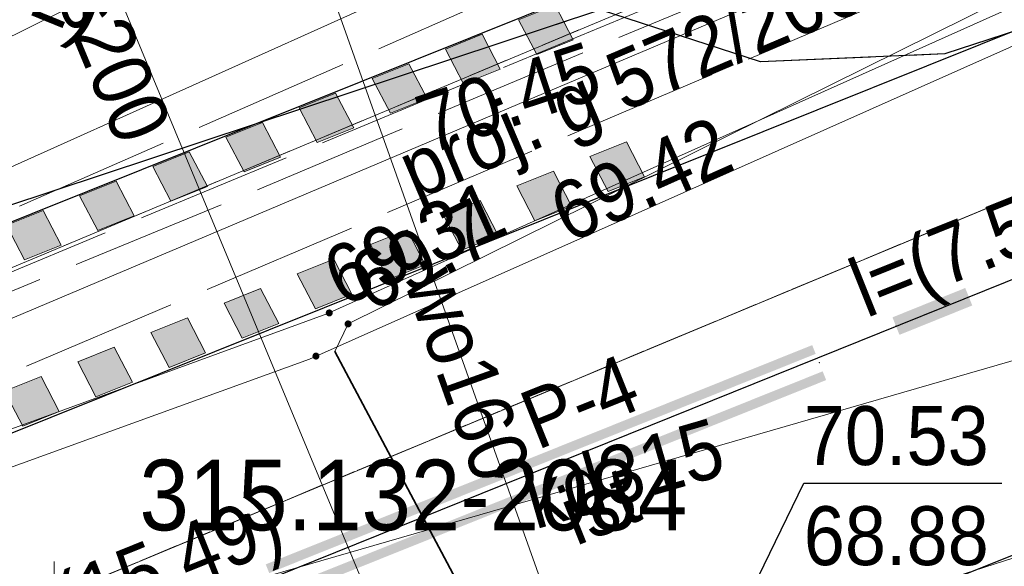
# Model space of a CAD drawing. Header units: feet. Extents: x 6524992 to 6539952, y 6047571 to 6067901.
# Tile 23 of 53: x 6531709 to 6531721, y 6048670 to 6048677. Entities that reach past the tile are written whole.
import ezdxf
from ezdxf.enums import TextEntityAlignment as Align

# ---------------------------------------------------------------- set-up
doc = ezdxf.new("R2010")
doc.units = ezdxf.units.FT
doc.header["$MEASUREMENT"] = 0
for name, pattern in [('1.5_0.5', [2, 1.5, -0.5]), ('218-500', [1, 0.5, -0.5]), ('219-500', [0]), ('mz1.0_0.5', [1.5, 1, -0.5]), ('mz2.0_0.5', [2.5, 2, -0.5])]:
    doc.linetypes.add(name, pattern=pattern)
doc.layers.get('0').update_dxf_attribs({"linetype": 'CONTINUOUS', "lineweight": 18})
for name, color, linetype, transparency in [('131-Punkt osnowy pomiarowej', 7, 'CONTINUOUS', 0.5), ('131-Punkt osnowy pomiarowej-Atr103', 7, 'CONTINUOUS', 0.5), ('218-Granica użytku', 7, 'CONTINUOUS', 0.5), ('219-Linia granicy', 7, 'CONTINUOUS', 0.5), ('jezdnia (powierzchnia)', 7, 'CONTINUOUS', 0.5), ('krawężnik (linia)', 7, 'CONTINUOUS', 0.5), ('przewód ciepłowniczy (linia)', 7, 'CONTINUOUS', 0.5), ('przewód elektroenergetyczny (linia)', 7, 'CONTINUOUS', 0.5), ('przewód gazowy - projektowany lub w budowie (linia) - ob. projektowany', 7, 'CONTINUOUS', 0.5), ('przewód gazowy - projektowany lub w budowie (linia) - ob. projektowany-Atr1', 7, 'CONTINUOUS', 0.5), ('przewód kanalizacyjny (linia)', 7, 'CONTINUOUS', 0.5), ('przewód kanalizacyjny (linia)-Atr1', 7, 'CONTINUOUS', 0.5), ('przewód telekomunikacyjny (linia)', 7, 'CONTINUOUS', 0.5), ('przewód telekomunikacyjny - projektowany lub w budowie (linia) - ob. projektowany', 7, 'CONTINUOUS', 0.5), ('przewód wodociągowy (linia)', 7, 'CONTINUOUS', 0.5), ('przewód wodociągowy (linia)-Atr1', 7, 'CONTINUOUS', 0.5), ('punkt o określonej wysokości (sieć ciepłownicza)', 7, 'CONTINUOUS', 0.5), ('punkt o określonej wysokości (sieć ciepłownicza)-Atr2', 7, 'CONTINUOUS', 0.5), ('punkt o określonej wysokości (sieć telekomunikacyjna)', 7, 'CONTINUOUS', 0.5), ('punkt o określonej wysokości (sieć telekomunikacyjna)-Atr2', 7, 'CONTINUOUS', 0.5), ('punkt o określonej wysokości (sieć wodociągowa)-Atr2', 7, 'CONTINUOUS', 0.5), ('punkt o określonej wysokości (sieć wodociągowa)-Atr3', 7, 'CONTINUOUS', 0.5), ('punkt wysokościowy sztuczny-Atr2', 7, 'CONTINUOUS', 0.5), ('rura ochronna - przewód telekomunikacyjny (linia)', 7, 'CONTINUOUS', 0.5), ('ścieżka (powierzchnia)', 7, 'CONTINUOUS', 0.5)]:
    doc.layers.add(name, color=color, linetype=linetype, transparency=transparency)
doc.layers.add('_Robocza', color=1, linetype='CONTINUOUS', lineweight=30, plot=False)
for name, color, linetype, lineweight in [('gaPoziome', 7, 'CONTINUOUS', 13), ('zzz.gaHSDlugosc', 7, 'CONTINUOUS', 30), ('zzz.gaHSDodTekst', 7, 'CONTINUOUS', 30), ('zzz.gaHSDomyslna', 7, 'CONTINUOUS', 30), ('zzz.gaHSKilometraz', 7, 'CONTINUOUS', 30), ('zzz.gaHSNazwa', 7, 'CONTINUOUS', 30), ('zzz.gaHSOpis', 7, 'CONTINUOUS', 30), ('zzz.gaHSStan', 7, 'CONTINUOUS', 30), ('zzz.gaHSTrasa', 7, 'CONTINUOUS', 30)]:
    doc.layers.add(name, color=color, linetype=linetype, lineweight=lineweight)
doc.styles.add('GA4-HS-TEXT', font='arial.ttf', dxfattribs={"width": 0.9})
doc.styles.get("Standard").update_dxf_attribs({"font": 'arial.ttf'})

# ---------------------------------------------------------------- blocks, each defined once
blk = doc.blocks.new('PW01')
at = {"linetype": 'Continuous', "lineweight": 13}
h = blk.add_hatch(color=0, dxfattribs=at)
edge = h.paths.add_edge_path()
edge.add_arc((0, 0), 0.045, 0, 360)
blk = doc.blocks.new('131')
at = {"color": 0, "linetype": 'Continuous', "lineweight": 13}
blk.add_line((0, 0.375), (0, 0.875), dxfattribs=at)
blk.add_circle((0, 0), 0.375, dxfattribs=at)
blk = doc.blocks.new('*U117')
at = {"layer": 'zzz.gaHSDomyslna'}
for points in [[(14.053, 5.454), (14.28, 5.009), (14.748, 5.19), (14.522, 5.636)], [(13.117, 5.091), (13.343, 4.645), (13.811, 4.827), (13.585, 5.273)], [(12.18, 4.727), (12.406, 4.281), (12.875, 4.463), (12.648, 4.909)], [(11.243, 4.363), (11.469, 3.918), (11.938, 4.099), (11.711, 4.545)], [(10.306, 4), (10.532, 3.554), (11.001, 3.736), (10.774, 4.182)], [(9.369, 3.636), (9.595, 3.19), (10.064, 3.372), (9.837, 3.818)], [(15.639, 3.437), (15.412, 3.883), (14.944, 3.701), (15.17, 3.255)], [(14.702, 3.073), (14.476, 3.519), (14.007, 3.337), (14.234, 2.891)], [(8.432, 3.273), (8.658, 2.827), (9.127, 3.009), (8.901, 3.454)], [(13.765, 2.71), (13.539, 3.155), (13.07, 2.974), (13.297, 2.528)], [(7.495, 2.909), (7.722, 2.463), (8.19, 2.645), (7.964, 3.091)], [(12.828, 2.346), (12.602, 2.792), (12.133, 2.61), (12.36, 2.164)], [(11.891, 1.982), (11.665, 2.428), (11.196, 2.246), (11.423, 1.8)], [(10.954, 1.619), (10.728, 2.064), (10.26, 1.883), (10.486, 1.437)], [(10.017, 1.255), (9.791, 1.701), (9.323, 1.519), (9.549, 1.073)], [(9.081, 0.891), (8.854, 1.337), (8.386, 1.155), (8.612, 0.71)], [(8.144, 0.528), (7.917, 0.974), (7.449, 0.792), (7.675, 0.346)]]:
    blk.add_hatch(color=251, dxfattribs=at).paths.add_polyline_path(points)
at = {"layer": 'zzz.gaHSDomyslna', "color": 251, "linetype": 'Continuous', "lineweight": 0}
for points in [[(14.053, 5.454), (14.28, 5.009), (14.748, 5.19), (14.522, 5.636), (14.053, 5.454)], [(13.117, 5.091), (13.343, 4.645), (13.811, 4.827), (13.585, 5.273), (13.117, 5.091)], [(12.18, 4.727), (12.406, 4.281), (12.875, 4.463), (12.648, 4.909), (12.18, 4.727)], [(11.243, 4.363), (11.469, 3.918), (11.938, 4.099), (11.711, 4.545), (11.243, 4.363)], [(10.306, 4), (10.532, 3.554), (11.001, 3.736), (10.774, 4.182), (10.306, 4)], [(9.369, 3.636), (9.595, 3.19), (10.064, 3.372), (9.837, 3.818), (9.369, 3.636)], [(15.639, 3.437), (15.412, 3.883), (14.944, 3.701), (15.17, 3.255), (15.639, 3.437)], [(14.702, 3.073), (14.476, 3.519), (14.007, 3.337), (14.234, 2.891), (14.702, 3.073)], [(8.432, 3.273), (8.658, 2.827), (9.127, 3.009), (8.901, 3.454), (8.432, 3.273)], [(13.765, 2.71), (13.539, 3.155), (13.07, 2.974), (13.297, 2.528), (13.765, 2.71)], [(7.495, 2.909), (7.722, 2.463), (8.19, 2.645), (7.964, 3.091), (7.495, 2.909)], [(12.828, 2.346), (12.602, 2.792), (12.133, 2.61), (12.36, 2.164), (12.828, 2.346)], [(11.891, 1.982), (11.665, 2.428), (11.196, 2.246), (11.423, 1.8), (11.891, 1.982)], [(10.954, 1.619), (10.728, 2.064), (10.26, 1.883), (10.486, 1.437), (10.954, 1.619)], [(10.017, 1.255), (9.791, 1.701), (9.323, 1.519), (9.549, 1.073), (10.017, 1.255)], [(9.081, 0.891), (8.854, 1.337), (8.386, 1.155), (8.612, 0.71), (9.081, 0.891)], [(8.144, 0.528), (7.917, 0.974), (7.449, 0.792), (7.675, 0.346), (8.144, 0.528)]]:
    blk.add_lwpolyline(points, close=True, dxfattribs=at)
blk = doc.blocks.new('z.ga4.HSL-desc')
at = {"layer": 'zzz.gaHSDlugosc', "style": 'GA4-HS-TEXT', "width": 0.9}
blk.add_attdef('LENGTH', (6.026, 0.4), '', height=1, dxfattribs=at)
at = {"layer": 'zzz.gaHSDodTekst', "style": 'GA4-HS-TEXT', "width": 0.9, "flags": 1}
blk.add_attdef('ADDTEXT', (0, -2.744), '', height=1, dxfattribs=at)
at = {"layer": 'zzz.gaHSKilometraz', "style": 'GA4-HS-TEXT', "width": 0.9, "flags": 1}
blk.add_attdef('POSITION', (0, -5.695), '', height=1, dxfattribs=at)
at = {"layer": 'zzz.gaHSNazwa', "style": 'GA4-HS-TEXT', "width": 0.9}
blk.add_attdef('NAME', (0, 0.4), '', height=1, dxfattribs=at)
at = {"layer": 'zzz.gaHSStan', "style": 'GA4-HS-TEXT', "width": 0.9}
blk.add_attdef('STATE', (0, -1.356), '', height=1, dxfattribs=at)
at = {"layer": 'zzz.gaHSTrasa', "style": 'GA4-HS-TEXT', "width": 0.9, "flags": 1}
blk.add_attdef('ROUTE', (0, -4.27), '', height=1, dxfattribs=at)
blk = doc.blocks.new('gaHSPos')
at = {"color": 0, "linetype": 'Continuous', "lineweight": 0}
blk.add_point((0, 0), dxfattribs=at)
blk = doc.blocks.new('*U119')
at = {"layer": 'zzz.gaHSDomyslna', "color": 251}
for points in [[(6.901, 2.96, 0.12, 0.12, 0), (-0.067, 0.167, 0.12, 0.12, 0)], [(7.035, 2.626, 0.12, 0.12, 0), (0.067, -0.167, 0.12, 0.12, 0)]]:
    blk.add_lwpolyline(points, format="xyseb", dxfattribs=at)
at = {"color": 251}
for p in [(6.968, 2.793), (0, 0)]:
    blk.add_blockref('gaHSPos', p, dxfattribs=at)
blk = doc.blocks.new('*U124')
at = {"layer": 'zzz.gaHSDomyslna', "color": 251}
for points in [[(7.42, 2.989, 0.24, 0.24, 0), (8.348, 3.363, 0.24, 0.24, 0)], [(5.565, 2.242, 0.24, 0.24, 0), (6.493, 2.616, 0.24, 0.24, 0)], [(3.71, 1.495, 0.24, 0.24, 0), (4.638, 1.868, 0.24, 0.24, 0)], [(1.855, 0.747, 0.24, 0.24, 0), (2.783, 1.121, 0.24, 0.24, 0)], [(0, 0, 0.24, 0.24, 0), (0.928, 0.374, 0.24, 0.24, 0)]]:
    blk.add_lwpolyline(points, format="xyseb", dxfattribs=at)
at = {"color": 251}
for p in [(9.459, 3.811), (0, 0)]:
    blk.add_blockref('gaHSPos', p, dxfattribs=at)

msp = doc.modelspace()

# ---------------------------------------------------------------- linework, layer by layer
at = {"layer": '218-Granica użytku', "color": 3, "linetype": '218-500', "lineweight": 18, "flags": 128}
for points in [[(6531708.28, 6048669.06), (6531758.1, 6048689.8)], [(6531758.1, 6048689.8), (6531708.28, 6048669.06)], [(6531719.41, 6048678.14), (6531703.27, 6048671.38)], [(6531703.27, 6048671.38), (6531719.41, 6048678.14)]]:
    msp.add_lwpolyline(points, dxfattribs=at)
at = {"layer": '219-Linia granicy', "color": 3, "linetype": '219-500', "lineweight": 18, "flags": 128}
for points in [[(6531708.28, 6048669.06), (6531758.1, 6048689.8)], [(6531703.27, 6048671.38), (6531719.41, 6048678.14)]]:
    msp.add_lwpolyline(points, dxfattribs=at)
at = {"layer": '_Robocza'}
msp.add_lwpolyline([(6531683.556, 6048658.235), (6531756.637, 6048687.676, 0.034719), (6531779.429, 6048700.176), (6531796.103, 6048710.786)], format="xyb", dxfattribs=at)
for points in [[(6531681.51, 6048663.34), (6531746.464, 6048689.377)], [(6531682.44, 6048661.019), (6531747.394, 6048687.057)], [(6531711.41, 6048665.976), (6531738.048, 6048676.606)]]:
    msp.add_lwpolyline(points, dxfattribs=at)
msp.add_circle((6531733.871, 6048670.068), 50, dxfattribs=at)
at = {"layer": 'jezdnia (powierzchnia)', "color": 7, "linetype": '1.5_0.5', "lineweight": 18, "flags": 128}
for points in [[(6531934.86, 6048854.54), (6531926.95, 6048841.93), (6531918.96, 6048830.06), (6531909.5, 6048817.18), (6531901.18, 6048806.68), (6531892.44, 6048796.38), (6531883.95, 6048786.92), (6531881.51, 6048784.27), (6531879.59, 6048782.86), (6531877.75, 6048782.38), (6531875.82, 6048782.5), (6531874.76, 6048782.88), (6531873.9, 6048783.37), (6531869.6, 6048778.86), (6531870.13, 6048778.03), (6531870.82, 6048776.02), (6531870.85, 6048775.07), (6531870.54, 6048773.29), (6531869.38, 6048771.34), (6531868.01, 6048769.93), (6531863.36, 6048765.34), (6531859.32, 6048761.55), (6531848.76, 6048752.38), (6531843.59, 6048748.2), (6531831.18, 6048739.14), (6531817.84, 6048729.74), (6531793.06, 6048712.45), (6531781.56, 6048705.02), (6531771.84, 6048699.39), (6531762.11, 6048694.16), (6531748.35, 6048687.6), (6531736.63, 6048682.63), (6531731.2, 6048680.43), (6531723.01, 6048677.15), (6531720.39, 6048676.29), (6531718.04, 6048676.19), (6531716, 6048676.85), (6531700.78, 6048671.82), (6531700.43, 6048670.57), (6531699.94, 6048669.55), (6531698.66, 6048667.85), (6531696.88, 6048666.7), (6531694.1, 6048665.57), (6531671.86, 6048656.66), (6531663.54, 6048653.32), (6531665.69, 6048647.72), (6531673.65, 6048650.92), (6531696.57, 6048660.12), (6531711.19, 6048665.9), (6531713.11, 6048666.5), (6531715.24, 6048666.77), (6531717.08, 6048666.7), (6531718.61, 6048666.2), (6531721.55, 6048664.8), (6531726.41, 6048662.46), (6531732.77, 6048659.4), (6531735.33, 6048664.82), (6531734.21, 6048665.57), (6531733.07, 6048666.83), (6531732.2, 6048668.59), (6531731.94, 6048669.96), (6531732.02, 6048671.12), (6531732.75, 6048673.21), (6531733.92, 6048674.7), (6531735.62, 6048675.73), (6531738.9, 6048677.05), (6531750.92, 6048682.22), (6531764.64, 6048688.73), (6531774.64, 6048694.07), (6531784.88, 6048700.05), (6531796.3, 6048707.41), (6531807.81, 6048715.38), (6531812.49, 6048718.65), (6531821.51, 6048725), (6531834.56, 6048734.18), (6531847.16, 6048743.36), (6531852.83, 6048747.95), (6531863.16, 6048756.92), (6531867.95, 6048761.44), (6531872.3, 6048765.7), (6531873.84, 6048766.99), (6531875.25, 6048767.75), (6531877.35, 6048768.27), (6531879.48, 6048768.24), (6531881.09, 6048767.74), (6531883.2, 6048766.46), (6531886.63, 6048772.09), (6531886.01, 6048772.9), (6531885.74, 6048773.58), (6531885.26, 6048775.66), (6531885.44, 6048778.18), (6531886.52, 6048780.64), (6531887.99, 6048782.41), (6531897.21, 6048792.67), (6531905.82, 6048802.85), (6531914.51, 6048813.86), (6531923.67, 6048826.32), (6531932.04, 6048838.77), (6531939.94, 6048851.37)], [(6531712.18, 6048678.34), (6531694.66, 6048685.18), (6531693.9, 6048686.38), (6531693.33, 6048687.73), (6531693.35, 6048688.56), (6531688.38, 6048690.87), (6531688.11, 6048690.27), (6531687.62, 6048689.78), (6531687, 6048689.45), (6531684.95, 6048689), (6531680.06, 6048690.92), (6531643.57, 6048708.03), (6531642.98, 6048709.55), (6531642.78, 6048710.38), (6531642.82, 6048710.94), (6531637.65, 6048713.29), (6531637.2, 6048712.84), (6531636.53, 6048712.58), (6531634.7, 6048712.2), (6531615.15, 6048721.33), (6531593.72, 6048731.37), (6531592.74, 6048733.31), (6531592.65, 6048733.8), (6531592.69, 6048734.36), (6531587.6, 6048736.77), (6531587.16, 6048736.36), (6531586.76, 6048736.13), (6531584.8, 6048735.55), (6531565.67, 6048744.55), (6531563.92, 6048738.49), (6531585.82, 6048728.44), (6531613.07, 6048715.65), (6531636.71, 6048704.62), (6531677.48, 6048685.51), (6531700.11, 6048676.59), (6531700.37, 6048676.4), (6531700.61, 6048676.18), (6531700.83, 6048675.94), (6531701.01, 6048675.67), (6531701.16, 6048675.39), (6531701.28, 6048675.09), (6531701.37, 6048674.77), (6531701.42, 6048674.45), (6531701.43, 6048674.13), (6531701.41, 6048673.81), (6531701.35, 6048673.49), (6531701.25, 6048673.18), (6531701.12, 6048672.88)]]:
    msp.add_lwpolyline(points, close=True, dxfattribs=at)
at = {"layer": 'krawężnik (linia)', "color": 7, "linetype": 'Continuous', "lineweight": 25, "flags": 128}
msp.add_lwpolyline([(6531843.59, 6048748.2), (6531831.18, 6048739.14), (6531817.84, 6048729.74), (6531793.06, 6048712.45), (6531781.56, 6048705.02), (6531771.84, 6048699.39), (6531762.11, 6048694.16), (6531748.35, 6048687.6), (6531736.63, 6048682.63), (6531731.2, 6048680.43), (6531723.01, 6048677.15), (6531720.39, 6048676.29), (6531718.04, 6048676.19), (6531716, 6048676.85), (6531700.78, 6048671.82), (6531700.43, 6048670.57), (6531699.94, 6048669.55), (6531698.66, 6048667.85), (6531696.88, 6048666.7), (6531694.1, 6048665.57), (6531671.86, 6048656.66), (6531663.54, 6048653.32)], dxfattribs=at)
at = {"layer": 'przewód ciepłowniczy (linia)', "color": 212, "linetype": 'Continuous', "lineweight": 18, "flags": 128}
for points in [[(6531798.44, 6048717.32), (6531787.61, 6048710.36), (6531745.37, 6048687.67), (6531712.51, 6048672.98)], [(6531798.33, 6048716.51), (6531787.46, 6048709.67), (6531745.08, 6048686.99), (6531712.29, 6048672.4)], [(6531690.1, 6048653.51), (6531689.33, 6048655.89), (6531687.17, 6048662.61), (6531686.84, 6048663.62), (6531712.51, 6048672.98)], [(6531690.81, 6048653.19), (6531690.06, 6048655.56), (6531687.85, 6048662.53), (6531687.55, 6048663.45), (6531712.29, 6048672.4)]]:
    msp.add_lwpolyline(points, dxfattribs=at)
at = {"layer": 'przewód elektroenergetyczny (linia)', "color": 1, "linetype": 'Continuous', "lineweight": 18, "flags": 128}
for points in [[(6531802.76, 6048705.47), (6531802.52, 6048705), (6531795.37, 6048712.94), (6531793.1, 6048715.86), (6531774.07, 6048704.14), (6531754.13, 6048693.18), (6531722.21, 6048678.72), (6531704.2, 6048671.11), (6531697.97, 6048668.16), (6531700.69, 6048661.36), (6531696.92, 6048659.69), (6531691.43, 6048657.51), (6531692.22, 6048655.76)], [(6531524.62, 6048598.6), (6531555.5, 6048616.95), (6531572.92, 6048623.16), (6531575.24, 6048622.1), (6531620.29, 6048637.98), (6531637.59, 6048644.26), (6531670.09, 6048656.43), (6531677.84, 6048659.68), (6531685.7, 6048662.4), (6531686.62, 6048662.48), (6531698.14, 6048666.84), (6531697.59, 6048668.55), (6531699.46, 6048670.8), (6531714.16, 6048677.4), (6531718.72, 6048679.35), (6531753.44, 6048694.11), (6531767.66, 6048701.72), (6531768.82, 6048702.43)]]:
    msp.add_lwpolyline(points, dxfattribs=at)
at = {"layer": 'przewód gazowy - projektowany lub w budowie (linia) - ob. projektowany', "color": 40, "linetype": 'mz2.0_0.5', "lineweight": 18, "flags": 128}
msp.add_lwpolyline([(6531690.01, 6048665.15), (6531705.22, 6048670.84), (6531756.46, 6048692.62), (6531793.49, 6048714.58), (6531799.26, 6048707.84), (6531862.73, 6048752.81), (6531909.69, 6048802.17), (6531966.26, 6048900.24), (6532014.1, 6049000.15), (6532034.9, 6049048.6), (6532041.53, 6049062.44), (6532044.86, 6049070.44), (6532052.42, 6049074.25), (6532055.45, 6049082.73)], dxfattribs=at)
at = {"layer": 'przewód kanalizacyjny (linia)', "color": 34, "linetype": 'Continuous', "lineweight": 18, "flags": 128}
for points in [[(6531713.83, 6048667.48), (6531714.4, 6048667.66), (6531730.57, 6048672.86), (6531731.14, 6048673.04), (6531731.68, 6048673.3), (6531758.37, 6048686.34), (6531758.92, 6048686.61), (6531759.45, 6048686.88), (6531780.42, 6048697.77), (6531780.96, 6048698.05), (6531781.47, 6048698.4), (6531792.63, 6048706.25), (6531793.13, 6048706.6), (6531793.64, 6048706.94), (6531803.75, 6048713.64), (6531804.26, 6048713.98), (6531803.91, 6048714.45), (6531801.24, 6048718.11), (6531800.89, 6048718.6)], [(6531709.58, 6048677.7), (6531713.83, 6048667.48)], [(6531701.34, 6048666.63), (6531701.97, 6048666.81), (6531725.95, 6048673.74), (6531726.63, 6048673.94), (6531726.85, 6048673.35), (6531728.15, 6048669.84), (6531728.38, 6048669.23), (6531728.93, 6048668.82), (6531744.96, 6048656.84), (6531744.99, 6048656.82)]]:
    msp.add_lwpolyline(points, dxfattribs=at)
at = {"layer": 'przewód telekomunikacyjny (linia)', "color": 30, "linetype": 'Continuous', "lineweight": 18, "flags": 128}
msp.add_lwpolyline([(6531797.26, 6048707.13), (6531793.92, 6048707.52), (6531792.81, 6048708.11), (6531787.6, 6048711.89), (6531786.97, 6048711.8), (6531754.07, 6048693.28), (6531712.78, 6048672.85), (6531712.61, 6048672.5), (6531714.69, 6048668.59), (6531716.32, 6048665.56), (6531717.73, 6048661.6)], dxfattribs=at)
at = {"layer": 'przewód telekomunikacyjny - projektowany lub w budowie (linia) - ob. projektowany', "color": 30, "linetype": 'mz2.0_0.5', "lineweight": 18, "flags": 128}
for points in [[(6531568.24, 6048619.8), (6531568.67, 6048619.94), (6531572.29, 6048623.33), (6531622.16, 6048639.9), (6531634.45, 6048644.52), (6531638.17, 6048644.19), (6531671.49, 6048657.1), (6531672.12, 6048658.8), (6531686.7, 6048664.57), (6531697.18, 6048668.72), (6531697.93, 6048668.73), (6531703.21, 6048670.97), (6531703.64, 6048672.18), (6531714.35, 6048676.87), (6531752.81, 6048693.37), (6531770.84, 6048703), (6531797.61, 6048720), (6531803.75, 6048710.52), (6531829.31, 6048728.41), (6531829.55, 6048728.77), (6531830.24, 6048729.25), (6531830.76, 6048729.32), (6531843.03, 6048737.91), (6531846.28, 6048740.34), (6531849.41, 6048741.92), (6531863.18, 6048752.15), (6531880.15, 6048769.44), (6531898, 6048788.57), (6531907.66, 6048799.24), (6531910.02, 6048801.83), (6531916.48, 6048812.02), (6531924.49, 6048823.3), (6531924.63, 6048825.25), (6531931.38, 6048835.54), (6531922.93, 6048840.88), (6531938.23, 6048866.1), (6531955.49, 6048901.5), (6531972.68, 6048938.54), (6531977.15, 6048949.18), (6531977.07, 6048949.9)], [(6531706.93, 6048649.69), (6531710.75, 6048655.55), (6531713.7, 6048660.01), (6531708.13, 6048667.75), (6531705.27, 6048671.76), (6531705.27, 6048672.18), (6531717.55, 6048677.27), (6531726.15, 6048680.82), (6531733.95, 6048683.69), (6531742.1, 6048687.22), (6531752.72, 6048691.87), (6531755.86, 6048693.31), (6531763.33, 6048697.81), (6531773.08, 6048703.19), (6531780.31, 6048707.41), (6531787.58, 6048711.88), (6531792.79, 6048715.24), (6531794.74, 6048716.43), (6531800.15, 6048709.57), (6531807.95, 6048714.78), (6531816.25, 6048720.69), (6531825.55, 6048727.06), (6531830.8, 6048730.89), (6531842.77, 6048739.27), (6531853.8, 6048747.24), (6531857.13, 6048747.18), (6531863.61, 6048752.1), (6531869.13, 6048757.59), (6531875.37, 6048763.87), (6531876.77, 6048765.35), (6531880.47, 6048769.16), (6531888.71, 6048777.99), (6531894.8, 6048784.52), (6531903.44, 6048793.89), (6531903.88, 6048796.55), (6531909.5, 6048802.76), (6531914.43, 6048810.92), (6531915, 6048812.25), (6531916.84, 6048813.64), (6531920.46, 6048819.22), (6531924.61, 6048825.94), (6531930.11, 6048835.01), (6531923.6, 6048839.36), (6531924.53, 6048842.82), (6531927.18, 6048847.09), (6531931.72, 6048854.39), (6531935.79, 6048860.81), (6531938.71, 6048867.58), (6531941.8, 6048874.27), (6531944.96, 6048880.54), (6531948.65, 6048888.39), (6531951.99, 6048895.25), (6531956.03, 6048903.66), (6531961.03, 6048914.24), (6531965.67, 6048924.18), (6531967.68, 6048928.48), (6531968.59, 6048930.64), (6531970.1, 6048932.2), (6531972.63, 6048937.77), (6531974.42, 6048941.79), (6531975.82, 6048948.52), (6531991.7, 6048940.63), (6532001.18, 6048936.09), (6532003.91, 6048934.96), (6532011.71, 6048932.32), (6532017.77, 6048929.38), (6532021.09, 6048926.88), (6532025, 6048924.01), (6532031.82, 6048920.79), (6532042.23, 6048915.86), (6532053.01, 6048910.7), (6532064.72, 6048905.2), (6532076.32, 6048899.75), (6532087.55, 6048894.45), (6532091.09, 6048892.46), (6532095.66, 6048889.88), (6532103.83, 6048886.2), (6532119.27, 6048879), (6532135.1, 6048871.73), (6532138.35, 6048870.39), (6532146.64, 6048869.74), (6532149.6, 6048869.57), (6532162.03, 6048870.45), (6532172.87, 6048871.27), (6532181.8, 6048884.33), (6532190.96, 6048879.87), (6532201.93, 6048866.18), (6532207.09, 6048859.78), (6532214.04, 6048854.15), (6532214.9, 6048852.81), (6532214.54, 6048850.98), (6532208.88, 6048839.36), (6532207.45, 6048836.13), (6532208.57, 6048834.52), (6532222.88, 6048827.77), (6532226.44, 6048826.12), (6532230.85, 6048824.95), (6532231.25, 6048825.45), (6532236.94, 6048837.22), (6532242.7, 6048834.67), (6532242.47, 6048832.45)], [(6531712.65, 6048663.64), (6531712.15, 6048663.71), (6531705.73, 6048671.56), (6531705.9, 6048672.2), (6531711.53, 6048674.52), (6531722.26, 6048679.03), (6531725.05, 6048680.08), (6531732.65, 6048682.95), (6531737.66, 6048684.98), (6531746.49, 6048688.9), (6531751.18, 6048690.92), (6531756.09, 6048693.02), (6531761.69, 6048696.31), (6531770.52, 6048701.54), (6531777.39, 6048705.58), (6531787.1, 6048711.31), (6531794.35, 6048715.7), (6531800.73, 6048707.82)]]:
    msp.add_lwpolyline(points, dxfattribs=at)
at = {"layer": 'przewód wodociągowy (linia)', "color": 5, "linetype": 'Continuous', "lineweight": 18, "flags": 128}
msp.add_lwpolyline([(6531716.44, 6048666.21), (6531712.39, 6048677.57), (6531693.36, 6048686.21), (6531683.01, 6048690.7), (6531650.39, 6048705.74), (6531644.49, 6048708.62), (6531620.57, 6048719.87), (6531598.57, 6048730.2), (6531596.79, 6048731.04), (6531593.97, 6048732.49), (6531565.91, 6048745.95)], dxfattribs=at)
at = {"layer": 'punkt o określonej wysokości (sieć wodociągowa)-Atr2', "color": 7, "flags": 128}
msp.add_lwpolyline([(6531716.5, 6048666.52), (6531718.59, 6048670.82), (6531721.116, 6048670.82)], dxfattribs=at)
at = {"layer": 'rura ochronna - przewód telekomunikacyjny (linia)', "color": 30, "linetype": 'Continuous', "lineweight": 35, "flags": 128}
msp.add_lwpolyline([(6531712.61, 6048672.5), (6531714.69, 6048668.59)], dxfattribs=at)
at = {"layer": 'ścieżka (powierzchnia)', "color": 7, "linetype": 'mz1.0_0.5', "lineweight": 18, "flags": 128}
msp.add_lwpolyline([(6531763.83, 6048697.67), (6531756.33, 6048693.49), (6531750.45, 6048691.08), (6531737.68, 6048685.56), (6531735.67, 6048684.75), (6531732.07, 6048683.3), (6531722.15, 6048679.33), (6531716, 6048676.85), (6531718.04, 6048676.19), (6531720.39, 6048676.29), (6531723.01, 6048677.15), (6531731.2, 6048680.43), (6531736.63, 6048682.63), (6531748.35, 6048687.6), (6531762.11, 6048694.16)], close=True, dxfattribs=at)

# ---------------------------------------------------------------- block references
at = {"layer": '131-Punkt osnowy pomiarowej', "color": 7, "linetype": 'Continuous', "lineweight": 18}
msp.add_blockref('131', (6531709.03, 6048668.95), dxfattribs=at)
at = {"layer": 'gaPoziome', "rotation": 0.6162283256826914}
msp.add_blockref('*U117', (6531700.96, 6048671.12), dxfattribs=at)
at = {"layer": 'gaPoziome'}
for name, p in [('*U124', (6531719.766, 6048672.822)), ('*U119', (6531711.819, 6048669.564))]:
    msp.add_blockref(name, p, dxfattribs=at)
at = {"layer": 'punkt o określonej wysokości (sieć ciepłownicza)', "color": 212, "linetype": 'Continuous', "lineweight": 13}
for p, rotation in [((6531712.54, 6048672.99), 24.07400000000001), ((6531712.37, 6048672.44), 24.00800000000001)]:
    msp.add_blockref('PW01', p, dxfattribs=dict(at, rotation=rotation))
at = {"layer": 'punkt o określonej wysokości (sieć telekomunikacyjna)', "color": 30, "linetype": 'Continuous', "lineweight": 13}
msp.add_blockref('PW01', (6531712.78, 6048672.85), dxfattribs=at)
at = {"layer": 'zzz.gaHSOpis', "xscale": 0.75, "yscale": 0.75}
for p, rotation, values in [((6531701.704, 6048679.323), 337.8401930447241, {'STATE': 'ist', 'LENGTH': 'l=(15.92)', 'NAME': 'P-4'}), ((6531715.303, 6048670.961), 21.84362050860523, {'STATE': 'ist', 'LENGTH': 'l=(7.51)', 'NAME': 'P-4'}), ((6531704.463, 6048666.657), 21.94283644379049, {'STATE': 'ist', 'LENGTH': 'l=(15.49)', 'NAME': 'P-1e'})]:
    msp.add_blockref('z.ga4.HSL-desc', p, dxfattribs=dict(at, rotation=rotation)).add_auto_attribs(values)

# ---------------------------------------------------------------- texts
at = {"layer": '131-Punkt osnowy pomiarowej-Atr103', "color": 7, "width": 0.9}
msp.add_text('315.132-2084', height=0.9, dxfattribs=at).set_placement((6531710.12, 6048669.95), align=Align.BOTTOM_LEFT)
at = {"layer": 'przewód gazowy - projektowany lub w budowie (linia) - ob. projektowany-Atr1', "color": 7, "width": 0.9}
msp.add_text('proj. g 572/2009', height=0.75, rotation=23.028, dxfattribs=at).set_placement((6531713.64, 6048674.42))
at = {"layer": 'przewód kanalizacyjny (linia)-Atr1', "color": 34, "width": 0.9}
msp.add_text('ks200', height=0.75, rotation=292.58, dxfattribs=at).set_placement((6531709.58, 6048677.7), align=Align.TOP_LEFT)
msp.add_text('kd315', height=0.75, rotation=16.118, dxfattribs=at).set_placement((6531715.06, 6048670.59), align=Align.MIDDLE_LEFT)
at = {"layer": 'przewód wodociągowy (linia)-Atr1', "color": 5, "width": 0.9}
msp.add_text('wo160', height=0.75, rotation=289.622, dxfattribs=at).set_placement((6531713.84, 6048673.52), align=Align.MIDDLE_LEFT)
at = {"layer": 'punkt o określonej wysokości (sieć ciepłownicza)-Atr2', "color": 212, "width": 0.9}
for s, rotation, p in [('69.42', 24.021, (6531715.59, 6048673.87)), ('69.31', 24.063, (6531712.7, 6048673.06))]:
    msp.add_text(s, height=0.75, rotation=rotation, dxfattribs=at).set_placement(p)
at = {"layer": 'punkt o określonej wysokości (sieć telekomunikacyjna)-Atr2', "color": 30, "width": 0.9}
msp.add_text('69.7', height=0.75, rotation=26.326, dxfattribs=at).set_placement((6531713.06, 6048672.99))
at = {"layer": 'punkt o określonej wysokości (sieć wodociągowa)-Atr2', "color": 5, "width": 0.9}
msp.add_text('70.53', height=0.75, dxfattribs=at).set_placement((6531718.59, 6048670.827), align=Align.BOTTOM_LEFT)
at = {"layer": 'punkt o określonej wysokości (sieć wodociągowa)-Atr3', "color": 5, "width": 0.9}
msp.add_text('68.88', height=0.75, dxfattribs=at).set_placement((6531718.59, 6048669.552), align=Align.BOTTOM_LEFT)
at = {"layer": 'punkt wysokościowy sztuczny-Atr2', "color": 7, "width": 0.9}
msp.add_text('70.45', height=0.75, rotation=18.288, dxfattribs=at).set_placement((6531713.82, 6048675.01))

doc.saveas('drawing.dxf')
